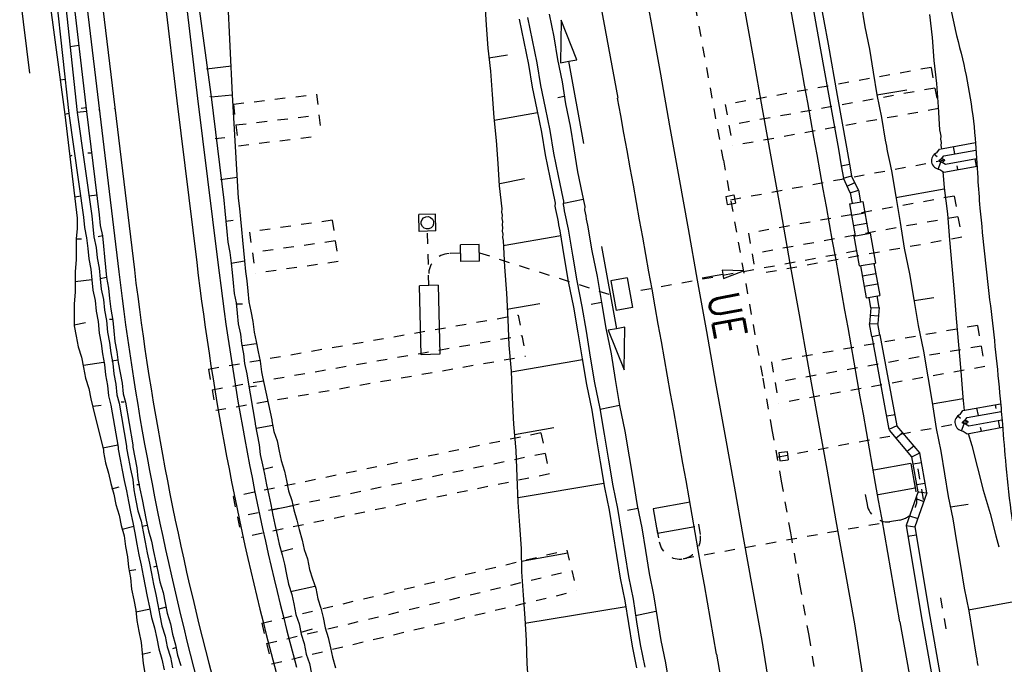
# Model space of a CAD drawing. Extents: x 447693 to 448165, y 439527 to 440695.
# Tile 74 of 88: x 447801 to 447849, y 440399 to 440430. Entities that reach past the tile are written whole.
import ezdxf

# ---------------------------------------------------------------- set-up
doc = ezdxf.new("R2010")
doc.units = 0
doc.header["$LTSCALE"] = 2
doc.header["$MEASUREMENT"] = 0
for name, pattern in [('ACAD_ISO03W100', [0.5, 0.25, -0.25]), ('ACAD_ISO05W100', [0.5, 0.25, -0.25]), ('AUSGEZOGEN', [0]), ('PUNKTX2', [0.5, 0.25, -0.25]), ('STRICHLINIEX2', [0.5, 0.25, -0.25])]:
    doc.linetypes.add(name, pattern=pattern)
for name, color, linetype in [('BOESCHG', 250, 'AUSGEZOGEN'), ('DB-Bahnachse', 7, 'CONTINUOUS'), ('DB-Boeschungen', 15, 'CONTINUOUS'), ('DB-Gleisachsen', 7, 'CONTINUOUS'), ('DB-GRABEN', 15, 'AUSGEZOGEN'), ('DB-GSM-R-Station', 15, 'CONTINUOUS'), ('DB-HZV-Stützscheiben', 15, 'CONTINUOUS'), ('DB-Ingenieurbauwerke', 15, 'CONTINUOUS'), ('DB-Kabelanlagen', 15, 'CONTINUOUS'), ('DB-Wegböschungen', 15, 'CONTINUOUS'), ('DB-Wege', 15, 'CONTINUOUS'), ('PFEILTOP', 200, 'AUSGEZOGEN')]:
    doc.layers.add(name, color=color, linetype=linetype)
doc.styles.add('ROMANS', font='romans.shx', dxfattribs={"width": 0.8})

msp = doc.modelspace()

# ---------------------------------------------------------------- hatches: boundary and pattern name
at = {"layer": 'PFEILTOP'}
h = msp.add_hatch(dxfattribs=at)
h.set_pattern_fill('_USER', color=256, scale=1.5, angle=45, style=0, pattern_type=0)
h.set_pattern_definition([(322.2121, (447848.9188, 440435.9402), (0.91911, 1.185427), [])])
edge = h.paths.add_edge_path()
edge.add_line((447845.106, 440456.37), (447845.902, 440456.442))
edge.add_line((447845.902, 440456.442), (447845.969, 440455.702))
edge.add_line((447845.969, 440455.702), (447847.182, 440447.943))
edge.add_line((447847.182, 440447.943), (447848.957, 440435.674))
edge.add_line((447848.957, 440435.674), (447850.632, 440422.419))
edge.add_line((447850.632, 440422.419), (447852.187, 440410.106))
edge.add_line((447852.187, 440410.106), (447853.544, 440397.848))
edge.add_line((447853.544, 440397.848), (447855.052, 440385.626))
edge.add_line((447855.052, 440385.626), (447856.534, 440372.857))
edge.add_line((447856.534, 440372.857), (447858.014, 440360.566))
edge.add_line((447858.014, 440360.566), (447858.144, 440359.573))
edge.add_line((447845.106, 440456.37), (447845.175, 440455.604))
edge.add_line((447845.175, 440455.604), (447846.39, 440447.823))
edge.add_line((447846.39, 440447.823), (447848.165, 440435.566))
edge.add_line((447848.165, 440435.566), (447849.838, 440422.319))
edge.add_line((447849.838, 440422.319), (447851.393, 440410.012))
edge.add_line((447851.393, 440410.012), (447852.75, 440397.756))
edge.add_line((447852.75, 440397.756), (447854.258, 440385.53))
edge.add_line((447854.258, 440385.53), (447855.74, 440372.763))
edge.add_line((447855.74, 440372.763), (447857.22, 440360.466))
edge.add_line((447857.22, 440360.466), (447857.35, 440359.469))

# ---------------------------------------------------------------- linework, layer by layer
at = {"layer": 'BOESCHG', "flags": 128}
msp.add_lwpolyline([(447841.981, 440461.039, -0.006619), (447842.458, 440458.389, -0.012671), (447842.653, 440456.996, -0.000941), (447842.997, 440453.941, 0.003655), (447843.09, 440453.154, 0.001128), (447843.394, 440450.776, 0.001784), (447843.595, 440449.273, 0.005206), (447843.848, 440447.561, -0.0034), (447844.246, 440444.94, -0.005019), (447844.714, 440441.463, -0.003732), (447845.261, 440436.775, -0.010405), (447845.402, 440435.171, 0.007381), (447845.588, 440432.91, 0.039608), (447846.424, 440428.202, -0.043027), (447847.165, 440423.862, -0.007666), (447847.293, 440421.968, 0.010073), (447847.398, 440420.527, 0.00665), (447847.895, 440415.855, -0.006994), (447848.364, 440411.413, -0.002764), (447848.468, 440410.201, 0.001682), (447848.635, 440408.209, 0.026182), (447849.331, 440403.246, -0.032843), (447849.833, 440399.28, -0.027064), (447849.842, 440397.858, 0.017602), (447849.814, 440395.672, 0.020563), (447850.096, 440391.251, 0.024364), (447850.667, 440387.556, 0.052935), (447851.373, 440385.335, -0.079643), (447851.765, 440383.831, -0.002652), (447851.994, 440381.309, -0.000964), (447852.573, 440374.369, -0.000371), (447852.778, 440371.834, 0.001588), (447852.827, 440371.242, 0.009735), (447853.006, 440369.551, 0.002084), (447854.031, 440361.671, 0.000459), (447854.189, 440360.499, 0.00032), (447854.419, 440358.821, 0.016726), (447855.301, 440353.687, -0.019065), (447856.053, 440349.178, -0.018328), (447856.213, 440347.412, 0.023148), (447856.354, 440346.014, 0.009181), (447857.789, 440337.388, -0.002735), (447862.98, 440308.496, -0.000965), (447864.118, 440301.883, 0.003565), (447864.435, 440300.094, 0.038236), (447864.695, 440299.112, -0.016906), (447865.377, 440296.922, -0.029081), (447867.47, 440287.094, 0.026959), (447869.682, 440276.484, 0.000674), (447870.173, 440274.644, -0.000208), (447871.77, 440268.683, -0.002031), (447873.672, 440261.455, -0.001437), (447876.289, 440251.219)], format="xyb", dxfattribs=at)
at = {"layer": 'DB-Bahnachse', "linetype": 'ACAD_ISO05W100'}
for p, q in [((447835.136, 440422.826), (447837.017, 440412.39)), ((447837.017, 440412.39), (447837.457, 440409.928)), ((447837.457, 440409.928), (447837.897, 440407.467)), ((447837.897, 440407.467), (447838.338, 440405.005)), ((447838.338, 440405.005), (447838.778, 440402.544)), ((447838.778, 440402.544), (447839.218, 440400.083)), ((447839.218, 440400.083), (447839.609, 440397.613))]:
    msp.add_line(p, q, dxfattribs=at)
at = {"layer": 'DB-Bahnachse', "linetype": 'Continuous'}
for p, q in [((447835.071, 440417.557), (447835.105, 440417.36)), ((447836.09, 440417.531), (447835.071, 440417.557)), ((447835.139, 440417.163), (447836.09, 440417.531)), ((447834.119, 440417.189), (447835.105, 440417.36)), ((447835.105, 440417.36), (447835.139, 440417.163))]:
    msp.add_line(p, q, dxfattribs=at)
at = {"layer": 'DB-Bahnachse', "linetype": 'ACAD_ISO05W100'}
msp.add_ellipse((443814.895, 439698.334), major_axis=(-1193.5, 3906.761), ratio=1, start_param=4.594195, end_param=4.59796, dxfattribs=at)
at = {"layer": 'DB-Boeschungen', "linetype": 'Continuous'}
for p, q in [((447823.654, 440431.432), (447823.802, 440429.277)), ((447841.721, 440430.282), (447841.895, 440429.195)), ((447826.809, 440429.798), (447827.032, 440428.721)), ((447844.989, 440429.785), (447845.114, 440428.687)), ((447823.802, 440429.277), (447823.878, 440428.17)), ((447841.895, 440429.195), (447842.118, 440428.118)), ((447827.032, 440428.721), (447827.206, 440427.633)), ((447845.114, 440428.687), (447845.191, 440427.58)), ((447823.878, 440428.17), (447824.003, 440427.072)), ((447823.92, 440427.719), (447824.812, 440427.852)), ((447842.118, 440428.118), (447842.292, 440427.03)), ((447827.206, 440427.633), (447827.429, 440426.556)), ((447845.191, 440427.58), (447845.316, 440426.482)), ((447824.003, 440427.072), (447824.08, 440425.965)), ((447842.292, 440427.03), (447842.466, 440425.943)), ((447827.429, 440426.556), (447827.593, 440425.518)), ((447845.316, 440426.482), (447845.392, 440425.375)), ((447824.08, 440425.965), (447824.156, 440424.857)), ((447842.466, 440425.943), (447843.896, 440426.188)), ((447842.466, 440425.943), (447842.689, 440424.866)), ((447827.593, 440425.518), (447827.816, 440424.441)), ((447826.253, 440425.087), (447824.186, 440424.71)), ((447845.392, 440425.375), (447845.468, 440424.267)), ((447824.156, 440424.857), (447824.281, 440423.76)), ((447842.689, 440424.866), (447842.863, 440423.779)), ((447827.816, 440424.441), (447827.99, 440423.354)), ((447845.468, 440424.267), (447845.499, 440424.12)), ((447845.499, 440424.12), (447845.529, 440423.973)), ((447824.281, 440423.76), (447824.357, 440422.652)), ((447842.863, 440423.779), (447842.894, 440423.632)), ((447842.894, 440423.632), (447842.924, 440423.485)), ((447845.529, 440423.973), (447845.511, 440423.816)), ((447845.511, 440423.816), (447845.541, 440423.67)), ((447845.541, 440423.67), (447845.522, 440423.513)), ((447827.99, 440423.354), (447828.164, 440422.266)), ((447842.924, 440423.485), (447842.954, 440423.338)), ((447842.954, 440423.338), (447842.985, 440423.191)), ((447842.985, 440423.191), (447843.015, 440423.044)), ((447843.015, 440423.044), (447843.046, 440422.897)), ((447845.522, 440423.513), (447845.553, 440423.366)), ((447845.553, 440423.366), (447845.554, 440423.362)), ((447824.357, 440422.652), (447824.423, 440421.594)), ((447843.046, 440422.897), (447843.076, 440422.751)), ((447843.076, 440422.751), (447843.107, 440422.604)), ((447843.107, 440422.604), (447843.137, 440422.457)), ((447828.164, 440422.266), (447828.388, 440421.189)), ((447843.137, 440422.457), (447843.167, 440422.31)), ((447843.167, 440422.31), (447843.372, 440421.076)), ((447845.618, 440422.277), (447845.683, 440421.503)), ((447824.452, 440421.702), (447825.627, 440421.945)), ((447824.423, 440421.594), (447824.548, 440420.496)), ((447828.388, 440421.189), (447828.418, 440421.042)), ((447843.382, 440421.027), (447845.693, 440421.454)), ((447845.683, 440421.503), (447845.839, 440420.259)), ((447828.438, 440420.944), (447827.508, 440420.752)), ((447828.418, 440421.042), (447828.448, 440420.895)), ((447828.448, 440420.895), (447828.479, 440420.749)), ((447828.479, 440420.749), (447828.509, 440420.602)), ((447843.372, 440421.076), (447843.577, 440419.842)), ((447824.548, 440420.496), (447824.53, 440420.339)), ((447824.53, 440420.339), (447824.56, 440420.192)), ((447828.509, 440420.602), (447828.491, 440420.445)), ((447828.491, 440420.445), (447828.521, 440420.298)), ((447828.521, 440420.298), (447828.552, 440420.151)), ((447845.839, 440420.259), (447845.945, 440419.005)), ((447824.56, 440420.192), (447824.542, 440420.035)), ((447824.542, 440420.035), (447824.572, 440419.888)), ((447824.572, 440419.888), (447824.554, 440419.731)), ((447828.552, 440420.151), (447828.582, 440420.004)), ((447828.582, 440420.004), (447828.612, 440419.857)), ((447828.612, 440419.857), (447828.643, 440419.71)), ((447843.577, 440419.842), (447843.781, 440418.607)), ((447824.554, 440419.731), (447824.584, 440419.584)), ((447824.584, 440419.584), (447824.565, 440419.427)), ((447824.565, 440419.427), (447824.596, 440419.28)), ((447824.596, 440419.28), (447824.577, 440419.123)), ((447828.643, 440419.71), (447828.847, 440418.476)), ((447824.577, 440419.123), (447824.608, 440418.977)), ((447824.608, 440418.977), (447824.665, 440417.712)), ((447827.372, 440419.192), (447824.609, 440418.722)), ((447845.945, 440419.005), (447846.052, 440417.75)), ((447828.847, 440418.476), (447829.101, 440417.252)), ((447843.781, 440418.607), (447844.035, 440417.383)), ((447824.665, 440417.712), (447824.772, 440416.458)), ((447846.052, 440417.75), (447846.159, 440416.496)), ((447829.101, 440417.252), (447829.305, 440416.018)), ((447844.035, 440417.383), (447844.239, 440416.149)), ((447824.772, 440416.458), (447824.83, 440415.193)), ((447846.159, 440416.496), (447846.265, 440415.241)), ((447829.305, 440416.018), (447829.51, 440414.784)), ((447844.239, 440416.149), (447844.444, 440414.915)), ((447844.249, 440416.1), (447845.19, 440416.244)), ((447824.777, 440415.693), (447826.354, 440415.968)), ((447824.83, 440415.193), (447824.877, 440413.977)), ((447846.265, 440415.241), (447846.372, 440413.987)), ((447829.51, 440414.784), (447829.764, 440413.56)), ((447844.444, 440414.915), (447844.697, 440413.691)), ((447824.877, 440413.977), (447824.984, 440412.723)), ((447844.697, 440413.691), (447844.902, 440412.457)), ((447846.372, 440413.987), (447846.479, 440412.732)), ((447828.393, 440413.276), (447824.994, 440412.674)), ((447829.764, 440413.56), (447829.968, 440412.325)), ((447824.984, 440412.723), (447825.042, 440411.458)), ((447846.479, 440412.732), (447846.585, 440411.478)), ((447829.968, 440412.325), (447830.173, 440411.091)), ((447844.902, 440412.457), (447845.106, 440411.223)), ((447825.042, 440411.458), (447825.099, 440410.194)), ((447845.116, 440411.174), (447846.595, 440411.429)), ((447846.585, 440411.478), (447846.639, 440410.85)), ((447830.173, 440411.091), (447829.242, 440410.899)), ((447830.173, 440411.091), (447830.426, 440409.867)), ((447845.106, 440411.223), (447845.311, 440409.989)), ((447825.099, 440410.194), (447825.206, 440408.939)), ((447825.152, 440409.694), (447827.022, 440410.03)), ((447830.426, 440409.867), (447830.631, 440408.633)), ((447845.311, 440409.989), (447845.534, 440408.911)), ((447846.837, 440409.747), (447847.013, 440409.167)), ((447825.206, 440408.939), (447825.264, 440407.675)), ((447847.013, 440409.167), (447847.285, 440408.1)), ((447830.631, 440408.633), (447830.835, 440407.399)), ((447845.534, 440408.911), (447845.708, 440407.824)), ((447847.285, 440408.1), (447847.557, 440407.033)), ((447825.264, 440407.675), (447825.311, 440406.459)), ((447845.708, 440407.824), (447845.882, 440406.737)), ((447829.414, 440407.36), (447825.319, 440406.665)), ((447830.835, 440407.399), (447831.009, 440406.312)), ((447845.882, 440406.737), (447846.105, 440405.66)), ((447847.557, 440407.033), (447847.888, 440405.927)), ((447825.311, 440406.459), (447825.387, 440405.352)), ((447831.04, 440406.165), (447830.55, 440406.063)), ((447831.009, 440406.312), (447831.232, 440405.235)), ((447845.984, 440406.247), (447846.826, 440406.371)), ((447846.105, 440405.66), (447846.279, 440404.572)), ((447847.888, 440405.927), (447848.16, 440404.86)), ((447825.387, 440405.352), (447825.463, 440404.244)), ((447831.232, 440405.235), (447831.407, 440404.147)), ((447848.16, 440404.86), (447848.294, 440404.335)), ((447825.463, 440404.244), (447825.491, 440403.126)), ((447846.279, 440404.572), (447846.464, 440403.436)), ((447825.487, 440403.636), (447827.701, 440404.043)), ((447831.407, 440404.147), (447831.581, 440403.06)), ((447846.464, 440403.436), (447846.638, 440402.349)), ((447825.491, 440403.126), (447825.567, 440402.019)), ((447831.581, 440403.06), (447831.794, 440402.032)), ((447846.638, 440402.349), (447846.861, 440401.272)), ((447825.567, 440402.019), (447825.643, 440400.911)), ((447831.794, 440402.032), (447831.968, 440400.945)), ((447830.484, 440401.454), (447825.645, 440400.656)), ((447846.851, 440401.321), (447849.015, 440401.718)), ((447831.907, 440401.238), (447830.928, 440401.035)), ((447831.968, 440400.945), (447832.142, 440399.857)), ((447846.861, 440401.272), (447847.035, 440400.185)), ((447825.643, 440400.911), (447825.709, 440399.853)), ((447847.035, 440400.185), (447847.209, 440399.097)), ((447825.709, 440399.853), (447825.736, 440398.735)), ((447832.142, 440399.857), (447832.365, 440398.78)), ((447847.209, 440399.097), (447847.24, 440398.95)), ((447825.736, 440398.735), (447825.813, 440397.627)), ((447832.365, 440398.78), (447832.539, 440397.693)), ((447847.24, 440398.95), (447847.27, 440398.803)), ((447847.27, 440398.803), (447847.3, 440398.657))]:
    msp.add_line(p, q, dxfattribs=at)
at = {"layer": 'DB-Gleisachsen', "linetype": 'Continuous'}
for p, q in [((447831.241, 440431.849), (447831.682, 440429.388)), ((447836.111, 440430.19), (447836.551, 440427.729)), ((447831.682, 440429.388), (447832.122, 440426.926)), ((447836.551, 440427.729), (447836.991, 440425.267)), ((447832.122, 440426.926), (447832.562, 440424.465)), ((447836.991, 440425.267), (447837.432, 440422.806)), ((447832.562, 440424.465), (447833.003, 440422.003)), ((447837.432, 440422.806), (447837.872, 440420.344)), ((447833.003, 440422.003), (447833.443, 440419.542)), ((447837.872, 440420.344), (447838.312, 440417.883)), ((447833.443, 440419.542), (447833.883, 440417.08)), ((447838.312, 440417.883), (447838.753, 440415.422)), ((447833.883, 440417.08), (447834.324, 440414.619)), ((447838.753, 440415.422), (447839.193, 440412.96)), ((447834.324, 440414.619), (447834.764, 440412.158)), ((447839.193, 440412.96), (447839.633, 440410.499)), ((447834.764, 440412.158), (447835.204, 440409.696)), ((447839.633, 440410.499), (447840.074, 440408.037)), ((447835.204, 440409.696), (447835.645, 440407.235)), ((447840.074, 440408.037), (447840.514, 440405.576)), ((447835.645, 440407.235), (447836.085, 440404.773)), ((447840.514, 440405.576), (447840.955, 440403.114)), ((447836.085, 440404.773), (447836.526, 440402.312)), ((447840.955, 440403.114), (447841.395, 440400.653)), ((447836.526, 440402.312), (447836.966, 440399.85)), ((447841.395, 440400.653), (447841.786, 440398.184)), ((447836.966, 440399.85), (447837.357, 440397.381))]:
    msp.add_line(p, q, dxfattribs=at)
at = {"layer": 'DB-GRABEN', "linetype": 'Continuous'}
for p, q in [((447825.771, 440429.634), (447825.994, 440428.557)), ((447825.379, 440429.553), (447825.602, 440428.476)), ((447827.384, 440429.518), (447827.348, 440427.479)), ((447828.135, 440427.622), (447827.384, 440429.518)), ((447825.602, 440428.476), (447825.825, 440427.398)), ((447825.994, 440428.557), (447826.217, 440427.48)), ((447825.825, 440427.398), (447825.999, 440426.311)), ((447826.217, 440427.48), (447826.391, 440426.392)), ((447827.348, 440427.479), (447827.741, 440427.55)), ((447827.741, 440427.55), (447828.135, 440427.622)), ((447828.457, 440423.615), (447827.741, 440427.55)), ((447826.391, 440426.392), (447826.614, 440425.315)), ((447825.999, 440426.311), (447826.222, 440425.234)), ((447827.522, 440425.861), (447827.228, 440425.8)), ((447826.222, 440425.234), (447826.445, 440424.157)), ((447826.614, 440425.315), (447826.837, 440424.238)), ((447826.445, 440424.157), (447826.619, 440423.07)), ((447826.837, 440424.238), (447827.011, 440423.151)), ((447845.465, 440423.352), (447847.179, 440423.661)), ((447826.619, 440423.07), (447826.843, 440421.993)), ((447827.011, 440423.151), (447827.234, 440422.074)), ((447845.354, 440422.97), (447845.214, 440423.086)), ((447845.332, 440423.173), (447845.465, 440423.352)), ((447845.669, 440423.023), (447847.204, 440423.3)), ((447846.203, 440423.119), (447846.136, 440423.473)), ((447845.397, 440422.387), (447845.528, 440422.726)), ((447845.559, 440422.876), (447845.669, 440423.023)), ((447845.587, 440422.729), (447845.743, 440422.63)), ((447845.743, 440422.63), (447847.232, 440422.899)), ((447847.235, 440422.533), (447847.168, 440422.887)), ((447845.481, 440422.37), (447845.669, 440422.251)), ((447845.669, 440422.251), (447847.258, 440422.537)), ((447846.344, 440422.372), (447846.311, 440422.549)), ((447826.843, 440421.993), (447827.066, 440420.915)), ((447827.234, 440422.074), (447827.457, 440420.996)), ((447827.066, 440420.915), (447827.096, 440420.768)), ((447827.096, 440420.768), (447827.077, 440420.611)), ((447827.457, 440420.996), (447827.488, 440420.85)), ((447827.488, 440420.85), (447827.469, 440420.693)), ((447827.469, 440420.693), (447827.5, 440420.546)), ((447827.077, 440420.611), (447827.108, 440420.465)), ((447827.108, 440420.465), (447827.138, 440420.318)), ((447827.138, 440420.318), (447827.169, 440420.171)), ((447827.5, 440420.546), (447827.53, 440420.399)), ((447827.53, 440420.399), (447827.56, 440420.252)), ((447827.56, 440420.252), (447827.591, 440420.105)), ((447827.169, 440420.171), (447827.199, 440420.024)), ((447827.199, 440420.024), (447827.23, 440419.877)), ((447827.23, 440419.877), (447827.26, 440419.73)), ((447827.591, 440420.105), (447827.621, 440419.958)), ((447827.621, 440419.958), (447827.652, 440419.811)), ((447827.652, 440419.811), (447827.682, 440419.664)), ((447827.26, 440419.73), (447827.29, 440419.583)), ((447827.29, 440419.583), (447827.321, 440419.436)), ((447827.321, 440419.436), (447827.515, 440418.251)), ((447827.682, 440419.664), (447827.713, 440419.517)), ((447827.713, 440419.517), (447827.917, 440418.283)), ((447829.312, 440418.695), (447830.027, 440414.759)), ((447827.515, 440418.251), (447827.72, 440417.017)), ((447827.917, 440418.283), (447828.122, 440417.049)), ((447827.72, 440417.017), (447827.973, 440415.793)), ((447828.122, 440417.049), (447828.375, 440415.825)), ((447829.305, 440416.018), (447828.816, 440415.916)), ((447827.973, 440415.793), (447828.178, 440414.559)), ((447828.375, 440415.825), (447828.57, 440414.64)), ((447828.57, 440414.64), (447828.774, 440413.406)), ((447830.027, 440414.759), (447829.634, 440414.687)), ((447829.634, 440414.687), (447830.385, 440412.791)), ((447830.421, 440414.831), (447830.027, 440414.759)), ((447830.385, 440412.791), (447830.421, 440414.831)), ((447828.178, 440414.559), (447828.382, 440413.325)), ((447828.382, 440413.325), (447828.587, 440412.091)), ((447828.774, 440413.406), (447828.979, 440412.172)), ((447828.587, 440412.091), (447828.841, 440410.866)), ((447828.979, 440412.172), (447829.232, 440410.948)), ((447828.841, 440410.866), (447829.045, 440409.632)), ((447829.232, 440410.948), (447829.437, 440409.713)), ((447846.45, 440410.661), (447846.584, 440410.84)), ((447846.584, 440410.84), (447848.385, 440411.165)), ((447847.322, 440410.607), (447847.255, 440410.961)), ((447848.179, 440410.945), (447848.146, 440411.122)), ((447846.472, 440410.458), (447846.332, 440410.574)), ((447846.678, 440410.364), (447846.788, 440410.511)), ((447846.788, 440410.511), (447848.415, 440410.805)), ((447846.862, 440410.118), (447848.449, 440410.404)), ((447848.354, 440410.021), (447848.287, 440410.375)), ((447846.515, 440409.875), (447846.647, 440410.213)), ((447846.706, 440410.217), (447846.862, 440410.118)), ((447846.788, 440409.739), (447848.48, 440410.044)), ((447847.463, 440409.86), (447847.429, 440410.037)), ((447829.045, 440409.632), (447829.25, 440408.398)), ((447829.437, 440409.713), (447829.641, 440408.479)), ((447846.6, 440409.857), (447846.788, 440409.739)), ((447829.641, 440408.479), (447829.846, 440407.245)), ((447829.25, 440408.398), (447829.454, 440407.164)), ((447829.454, 440407.164), (447829.677, 440406.087)), ((447829.846, 440407.245), (447830.069, 440406.168)), ((447830.069, 440406.168), (447830.243, 440405.081)), ((447829.677, 440406.087), (447829.851, 440405)), ((447829.851, 440405), (447830.026, 440403.912)), ((447830.243, 440405.081), (447830.417, 440403.993)), ((447830.026, 440403.912), (447830.2, 440402.825)), ((447830.417, 440403.993), (447830.591, 440402.906)), ((447830.2, 440402.825), (447830.423, 440401.748)), ((447830.591, 440402.906), (447830.814, 440401.829)), ((447830.423, 440401.748), (447830.597, 440400.661)), ((447830.814, 440401.829), (447830.989, 440400.742)), ((447830.597, 440400.661), (447830.771, 440399.573)), ((447830.989, 440400.742), (447831.163, 440399.654)), ((447830.771, 440399.573), (447830.984, 440398.545)), ((447831.163, 440399.654), (447831.386, 440398.577))]:
    msp.add_line(p, q, dxfattribs=at)
for centre in [(447845.573, 440422.802), (447846.692, 440410.29)]:
    msp.add_ellipse(centre, major_axis=(0.49, 0.066), ratio=0.879152, start_param=1.966017, end_param=4.408131, dxfattribs=at)
at = {"layer": 'DB-GSM-R-Station', "linetype": 'Continuous'}
for p, q in [((447821.376, 440420.234), (447820.576, 440420.214)), ((447821.395, 440419.435), (447821.376, 440420.234)), ((447820.596, 440419.414), (447820.576, 440420.214)), ((447821.395, 440419.435), (447820.596, 440419.414)), ((447823.462, 440418.788), (447822.562, 440418.765)), ((447822.582, 440417.965), (447822.562, 440418.765)), ((447823.481, 440417.988), (447823.462, 440418.788)), ((447823.481, 440417.988), (447822.582, 440417.965)), ((447821.509, 440416.837), (447820.609, 440416.813)), ((447820.687, 440413.514), (447820.609, 440416.813)), ((447821.509, 440416.837), (447821.587, 440413.538)), ((447821.587, 440413.538), (447820.687, 440413.514))]:
    msp.add_line(p, q, dxfattribs=at)
at = {"layer": 'DB-GSM-R-Station', "linetype": 'ACAD_ISO03W100'}
for p, q in [((447821.059, 440416.825), (447820.993, 440419.524)), ((447822.572, 440418.365), (447822.02, 440418.351))]:
    msp.add_line(p, q, dxfattribs=at)
at = {"layer": 'DB-GSM-R-Station', "linetype": 'Continuous'}
msp.add_ellipse((447820.986, 440419.824), major_axis=(-0.212, 0.212), ratio=1, start_param=2.595086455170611, end_param=8.878271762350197, dxfattribs=at)
at = {"layer": 'DB-GSM-R-Station', "linetype": 'ACAD_ISO03W100'}
msp.add_ellipse((447822.046, 440417.351), major_axis=(-0.707, 0.707), ratio=1, start_param=-0.75939, end_param=0.809809, dxfattribs=at)
at = {"layer": 'DB-HZV-Stützscheiben', "linetype": 'PUNKTX2'}
for p, q in [((447845.062, 440427.251), (447835.221, 440425.473)), ((447845.062, 440427.251), (447845.418, 440425.283)), ((447811.712, 440425.494), (447815.684, 440425.972)), ((447815.684, 440425.972), (447815.923, 440423.987)), ((447811.712, 440425.494), (447811.952, 440423.508)), ((447835.221, 440425.473), (447835.577, 440423.505)), ((447845.418, 440425.283), (447835.577, 440423.505)), ((447811.952, 440423.508), (447815.923, 440423.987)), ((447846.169, 440421.1), (447836.328, 440419.321)), ((447846.169, 440421.1), (447846.524, 440419.132)), ((447816.441, 440419.947), (447812.484, 440419.383)), ((447816.441, 440419.947), (447816.724, 440417.967)), ((447812.481, 440419.382), (447812.764, 440417.402)), ((447836.328, 440419.321), (447836.684, 440417.353)), ((447846.524, 440419.132), (447836.684, 440417.353)), ((447816.724, 440417.967), (447812.766, 440417.403)), ((447810.523, 440412.829), (447825.331, 440415.414)), ((447825.331, 440415.414), (447825.675, 440413.444)), ((447847.274, 440414.916), (447837.428, 440413.168)), ((447847.274, 440414.916), (447847.624, 440412.947)), ((447810.867, 440410.859), (447825.675, 440413.444)), ((447837.428, 440413.168), (447837.778, 440411.198)), ((447810.523, 440412.829), (447810.867, 440410.859)), ((447847.624, 440412.947), (447837.778, 440411.198)), ((447826.411, 440409.776), (447811.702, 440406.731)), ((447826.411, 440409.776), (447826.816, 440407.817)), ((447844.424, 440408.064), (447844.773, 440406.095)), ((447826.816, 440407.817), (447812.107, 440404.773)), ((447811.702, 440406.731), (447812.107, 440404.773)), ((447813.07, 440400.674), (447827.652, 440404.171)), ((447827.652, 440404.171), (447828.119, 440402.226)), ((447813.537, 440398.729), (447828.119, 440402.226)), ((447845.51, 440401.885), (447845.853, 440399.915)), ((447813.07, 440400.674), (447813.537, 440398.729))]:
    msp.add_line(p, q, dxfattribs=at)
at = {"layer": 'DB-HZV-Stützscheiben', "linetype": 'ACAD_ISO05W100'}
for p, q in [((447845.24, 440426.267), (447835.399, 440424.489)), ((447811.832, 440424.501), (447815.803, 440424.98)), ((447846.347, 440420.116), (447836.506, 440418.337)), ((447816.582, 440418.957), (447812.623, 440418.392)), ((447810.695, 440411.844), (447825.503, 440414.429)), ((447847.449, 440413.931), (447837.603, 440412.183)), ((447826.613, 440408.796), (447811.904, 440405.752)), ((447813.303, 440399.702), (447827.886, 440403.199))]:
    msp.add_line(p, q, dxfattribs=at)
at = {"layer": 'DB-Ingenieurbauwerke', "linetype": 'Continuous'}
for p, q in [((447825.616, 440450.003), (447830.081, 440425.776)), ((447835.244, 440421.085), (447835.636, 440421.161)), ((447835.636, 440421.161), (447835.713, 440420.768)), ((447835.244, 440421.085), (447835.32, 440420.692)), ((447835.32, 440420.692), (447835.713, 440420.768)), ((447837.785, 440408.844), (447838.183, 440408.888)), ((447837.785, 440408.844), (447837.83, 440408.446)), ((447837.83, 440408.446), (447838.227, 440408.491)), ((447838.183, 440408.888), (447838.227, 440408.491)), ((447844.096, 440408.312), (447842.318, 440407.996)), ((447844.096, 440408.312), (447844.306, 440407.13)), ((447844.306, 440407.13), (447842.534, 440406.816)), ((447833.553, 440406.459), (447831.781, 440406.145)), ((447831.781, 440406.145), (447831.991, 440404.963)), ((447833.763, 440405.278), (447831.991, 440404.963)), ((447843.57, 440400.742), (447845.237, 440391.424)), ((447834.806, 440399.194), (447836.476, 440389.857))]:
    msp.add_line(p, q, dxfattribs=at)
at = {"layer": 'DB-Ingenieurbauwerke', "linetype": 'ACAD_ISO03W100'}
for p, q in [((447835.478, 440420.926), (447845.704, 440422.827)), ((447837.69, 440408.623), (447846.823, 440410.321))]:
    msp.add_line(p, q, dxfattribs=at)
at = {"layer": 'DB-Ingenieurbauwerke', "linetype": 'Continuous'}
for major_axis, start_param, end_param in [((-966.891, 3973.503), 4.652887, 4.660623), ((-1069.492, 3947.124), 4.620404, 4.626982), ((-952.262, 3967.882), 4.649463, 4.65608)]:
    msp.add_ellipse((443814.895, 439698.334), major_axis=major_axis, ratio=1, start_param=start_param, end_param=end_param, dxfattribs=at)
for centre in [(447845.573, 440422.802), (447846.692, 440410.29)]:
    msp.add_ellipse(centre, major_axis=(0.133, 0.024), ratio=0.555556, dxfattribs=at)
at = {"layer": 'DB-Kabelanlagen', "linetype": 'Continuous'}
for p, q in [((447838.247, 440436.535), (447839.748, 440428.264)), ((447838.658, 440436.513), (447840.135, 440428.366)), ((447839.748, 440428.264), (447840.189, 440425.803)), ((447840.135, 440428.366), (447840.576, 440425.905)), ((447840.576, 440425.905), (447841.016, 440423.443)), ((447840.189, 440425.803), (447840.629, 440423.342)), ((447840.629, 440423.342), (447840.77, 440422.554)), ((447841.016, 440423.443), (447841.162, 440422.626)), ((447840.764, 440422.553), (447841.158, 440422.623)), ((447841.158, 440422.623), (447841.256, 440422.075)), ((447840.764, 440422.553), (447840.872, 440421.953)), ((447840.872, 440421.953), (447841.256, 440422.075)), ((447841.2, 440421.254), (447840.872, 440421.953)), ((447841.047, 440421.58), (447841.409, 440421.749)), ((447841.584, 440421.376), (447841.256, 440422.075)), ((447841.2, 440421.254), (447841.584, 440421.376)), ((447841.2, 440421.254), (447841.289, 440420.757)), ((447841.584, 440421.376), (447841.683, 440420.828)), ((447841.161, 440420.735), (447841.8, 440420.849)), ((447841.161, 440420.735), (447841.435, 440419.199)), ((447841.8, 440420.849), (447842.075, 440419.314)), ((447841.259, 440420.184), (447841.899, 440420.298)), ((447841.347, 440419.691), (447841.987, 440419.806)), ((447841.362, 440419.186), (447842.149, 440419.327)), ((447842.149, 440419.327), (447842.405, 440417.9)), ((447841.362, 440419.186), (447841.617, 440417.759)), ((447841.617, 440417.759), (447842.405, 440417.9)), ((447842.331, 440417.886), (447842.606, 440416.351)), ((447841.691, 440417.772), (447841.966, 440416.236)), ((447830.539, 440417.196), (447829.752, 440417.055)), ((447829.752, 440417.055), (447830.007, 440415.628)), ((447830.539, 440417.196), (447830.795, 440415.769)), ((447841.779, 440417.28), (447842.419, 440417.394)), ((447841.867, 440416.788), (447842.507, 440416.902)), ((447841.966, 440416.236), (447842.606, 440416.351)), ((447842.182, 440415.763), (447842.094, 440416.259)), ((447842.585, 440415.781), (447842.487, 440416.329)), ((447830.795, 440415.769), (447830.007, 440415.628)), ((447842.182, 440415.763), (447842.117, 440414.993)), ((447842.182, 440415.763), (447842.585, 440415.781)), ((447842.585, 440415.781), (447842.52, 440415.011)), ((447842.152, 440415.404), (447842.551, 440415.37)), ((447842.117, 440414.993), (447842.52, 440415.011)), ((447842.224, 440414.394), (447842.117, 440414.993)), ((447842.618, 440414.464), (447842.52, 440415.011)), ((447842.224, 440414.394), (447843.049, 440409.935)), ((447842.225, 440414.394), (447842.619, 440414.464)), ((447842.619, 440414.464), (447843.425, 440410.113)), ((447842.946, 440410.592), (447843.341, 440410.654)), ((447843.425, 440410.113), (447843.049, 440409.936)), ((447844.145, 440408.633), (447843.068, 440409.913)), ((447844.523, 440408.82), (447843.442, 440410.093)), ((447843.709, 440409.788), (447843.395, 440409.524)), ((447843.922, 440408.898), (447844.235, 440409.162)), ((447844.145, 440408.633), (447844.517, 440408.827)), ((447844.441, 440406.964), (447844.145, 440408.633)), ((447844.857, 440406.909), (447844.517, 440408.827)), ((447844.205, 440408.292), (447844.599, 440408.362)), ((447844.379, 440407.308), (447844.759, 440407.378)), ((447844.442, 440406.967), (447843.866, 440405.342)), ((447844.857, 440406.909), (447844.282, 440405.289)), ((447844.326, 440406.641), (447844.713, 440406.504)), ((447844.436, 440406.951), (447844.857, 440406.909)), ((447844.032, 440405.811), (447844.42, 440405.677)), ((447843.866, 440405.342), (447844.604, 440400.927)), ((447843.867, 440405.344), (447844.282, 440405.289)), ((447844.282, 440405.289), (447844.998, 440400.997)), ((447844.344, 440404.893), (447843.952, 440404.831)), ((447844.604, 440400.927), (447846.271, 440391.609)), ((447844.998, 440400.997), (447846.675, 440391.623))]:
    msp.add_line(p, q, dxfattribs=at)
at = {"layer": 'DB-Kabelanlagen', "linetype": 'STRICHLINIEX2'}
for p, q in [((447823.472, 440418.388), (447829.879, 440416.341)), ((447841.508, 440418.475), (447830.674, 440416.486)), ((447844.248, 440407.458), (447844.371, 440406.769)), ((447844.248, 440407.458), (447844.371, 440406.769)), ((447841.914, 440406.838), (447842.002, 440406.346)), ((447831.943, 440405.257), (447832.067, 440404.568)), ((447843.563, 440405.609), (447833.227, 440403.76)), ((447833.941, 440405.411), (447834.029, 440404.918))]:
    msp.add_line(p, q, dxfattribs=at)
for centre, start_param, end_param in [((447843.387, 440406.593), 2.533223, 4.104189), ((447843.387, 440406.593), 2.533223, 4.104189), ((447842.987, 440406.522), 0.962583, 2.533365), ((447833.045, 440404.742), 2.533365, 4.104176), ((447833.051, 440404.744), 0.962596, 2.533223)]:
    msp.add_ellipse(centre, major_axis=(-0.707, 0.707), ratio=1, start_param=start_param, end_param=end_param, dxfattribs=at)
at = {"layer": 'DB-Wegböschungen', "linetype": 'Continuous'}
for p, q in [((447811.169, 440435.965), (447811.65, 440425.95)), ((447802.324, 440434.92), (447803.65, 440425)), ((447802.768, 440434.991), (447803.85, 440425.05)), ((447803.171, 440435.004), (447804.25, 440425.1)), ((447803.517, 440435.059), (447804.7, 440425.15)), ((447801.987, 440426.973), (447801.5, 440430.944)), ((447810.063, 440430.171), (447810.65, 440425.85)), ((447804.323, 440428.302), (447803.909, 440428.236)), ((447810.431, 440427.192), (447811.624, 440427.33)), ((447803.673, 440426.68), (447803.431, 440426.642)), ((447810.65, 440425.85), (447811.65, 440425.95)), ((447811.65, 440425.95), (447811.95, 440421)), ((447810.591, 440425.86), (447810.592, 440425.851)), ((447810.65, 440425.85), (447811.25, 440420.9)), ((447803.85, 440425.05), (447803.65, 440425)), ((447803.65, 440425), (447804.25, 440420.05)), ((447803.85, 440425.05), (447804.55, 440420.1)), ((447804.7, 440425.15), (447804.25, 440425.1)), ((447804.25, 440425.1), (447804.95, 440420.15)), ((447804.68, 440425.321), (447804.446, 440425.284)), ((447804.7, 440425.15), (447805.3, 440420.2)), ((447810.85, 440423.85), (447811.3, 440423.9)), ((447803.9, 440423), (447804, 440423.05)), ((447804.95, 440423.15), (447804.75, 440423.15)), ((447811.1, 440421.9), (447811.9, 440422)), ((447804.4, 440421.1), (447804.15, 440421.05)), ((447805.2, 440421.15), (447804.8, 440421.1)), ((447811.25, 440420.9), (447811.3, 440420.4)), ((447811.95, 440421), (447812, 440420.5)), ((447811.3, 440420.4), (447811.35, 440419.9)), ((447812, 440420.5), (447812.05, 440420)), ((447804.25, 440420.05), (447804.25, 440419.55)), ((447804.55, 440420.1), (447804.6, 440419.6)), ((447804.95, 440420.15), (447805, 440419.65)), ((447805.3, 440420.2), (447805.35, 440419.7)), ((447811.35, 440419.9), (447811.7, 440419.95)), ((447811.35, 440419.9), (447811.4, 440419.4)), ((447812.05, 440420), (447812.1, 440419.5)), ((447804.25, 440419.55), (447804.2, 440419.05)), ((447804.6, 440419.6), (447804.7, 440419.1)), ((447805, 440419.65), (447805.05, 440419.15)), ((447805.35, 440419.7), (447805.45, 440419.2)), ((447811.4, 440419.4), (447811.45, 440418.9)), ((447812.1, 440419.5), (447812.15, 440419)), ((447804.2, 440419.05), (447804.45, 440419.05)), ((447804.2, 440419.05), (447804.2, 440418.55)), ((447804.7, 440419.1), (447804.75, 440418.6)), ((447805.05, 440419.15), (447805.15, 440418.65)), ((447805.45, 440419.2), (447805.25, 440419.15)), ((447805.45, 440419.2), (447805.5, 440418.7)), ((447811.45, 440418.9), (447811.55, 440418.4)), ((447812.15, 440419), (447812.2, 440418.5)), ((447804.2, 440418.55), (447804.2, 440418.05)), ((447804.75, 440418.6), (447804.8, 440418.1)), ((447805.15, 440418.65), (447805.2, 440418.15)), ((447805.5, 440418.7), (447805.55, 440418.2)), ((447811.55, 440418.4), (447811.6, 440417.9)), ((447812.2, 440418.5), (447812.25, 440418)), ((447804.2, 440418.05), (447804.15, 440417.5)), ((447804.8, 440418.1), (447804.9, 440417.6)), ((447805.2, 440418.15), (447805.3, 440417.65)), ((447805.55, 440418.2), (447805.6, 440417.7)), ((447811.6, 440417.9), (447812.25, 440418)), ((447811.6, 440417.9), (447811.65, 440417.45)), ((447812.25, 440418), (447812.3, 440417.5)), ((447804.15, 440417.5), (447804.15, 440417)), ((447804.9, 440417.6), (447804.95, 440417.1)), ((447805.3, 440417.65), (447805.35, 440417.15)), ((447805.6, 440417.7), (447805.65, 440417.2)), ((447811.65, 440417.45), (447811.7, 440416.95)), ((447812.3, 440417.5), (447812.35, 440417.05)), ((447804.95, 440417.1), (447804.15, 440417)), ((447804.15, 440417), (447804.15, 440416.5)), ((447804.95, 440417.1), (447805, 440416.6)), ((447805.65, 440417.2), (447805.35, 440417.15)), ((447805.35, 440417.15), (447805.4, 440416.65)), ((447805.65, 440417.2), (447805.75, 440416.7)), ((447811.7, 440416.95), (447811.75, 440416.45)), ((447812.35, 440417.05), (447812.4, 440416.55)), ((447804.15, 440416.5), (447804.1, 440415.95)), ((447805, 440416.6), (447805.1, 440416.1)), ((447805.4, 440416.65), (447805.5, 440416.15)), ((447805.75, 440416.7), (447805.8, 440416.2)), ((447812.4, 440416.55), (447812.45, 440416.05)), ((447805.1, 440416.1), (447805.15, 440415.6)), ((447805.5, 440416.15), (447805.55, 440415.65)), ((447805.8, 440416.2), (447805.85, 440415.7)), ((447811.75, 440416.45), (447811.85, 440416)), ((447811.85, 440416), (447811.9, 440415.5)), ((447812.45, 440416.05), (447812.55, 440415.6)), ((447804.1, 440415.95), (447804.1, 440415.45)), ((447805.15, 440415.6), (447805.25, 440415.1)), ((447805.55, 440415.65), (447805.65, 440415.15)), ((447805.85, 440415.7), (447805.95, 440415.15)), ((447811.85, 440415.95), (447812.15, 440415.95)), ((447812.55, 440415.6), (447812.65, 440415.1)), ((447804.1, 440415.45), (447804.1, 440414.9)), ((447804.1, 440414.95), (447804.65, 440415.05)), ((447805.25, 440415.1), (447805.3, 440414.55)), ((447805.65, 440415.15), (447805.7, 440414.6)), ((447805.95, 440415.2), (447805.8, 440415.2)), ((447805.95, 440415.15), (447806, 440414.65)), ((447811.9, 440415.5), (447811.95, 440415)), ((447812.65, 440415.1), (447812.7, 440414.6)), ((447804.1, 440414.9), (447804.2, 440414.4)), ((447805.7, 440414.6), (447805.8, 440414.1)), ((447806, 440414.65), (447806.05, 440414.15)), ((447811.95, 440415), (447812.05, 440414.5)), ((447812.7, 440414.6), (447812.8, 440414.15)), ((447804.2, 440414.4), (447804.3, 440413.9)), ((447805.3, 440414.55), (447805.4, 440414.05)), ((447806.05, 440414.15), (447806.15, 440413.65)), ((447812.05, 440414.5), (447812.1, 440414.05)), ((447812.8, 440414.15), (447812.9, 440413.65)), ((447804.3, 440413.9), (447804.45, 440413.4)), ((447805.4, 440414.05), (447805.45, 440413.55)), ((447805.8, 440414.1), (447805.85, 440413.6)), ((447806.15, 440413.65), (447806.2, 440413.15)), ((447812.1, 440414.05), (447812.2, 440413.55)), ((447812.15, 440413.95), (447812.8, 440414.05)), ((447812.9, 440413.65), (447813, 440413.2)), ((447804.45, 440413.4), (447804.55, 440412.9)), ((447805.45, 440413.55), (447805.55, 440413.05)), ((447805.85, 440413.6), (447805.95, 440413.1)), ((447806.2, 440413.25), (447805.9, 440413.2)), ((447812.2, 440413.55), (447812.25, 440413.1)), ((447813, 440413.2), (447813.05, 440412.7)), ((447805.5, 440413.15), (447804.55, 440413)), ((447804.55, 440412.9), (447804.65, 440412.4)), ((447805.55, 440413.05), (447805.6, 440412.55)), ((447805.95, 440413.1), (447806, 440412.6)), ((447806.2, 440413.15), (447806.3, 440412.65)), ((447812.25, 440413.1), (447812.35, 440412.6)), ((447813.05, 440412.7), (447813.1, 440412.45)), ((447804.65, 440412.4), (447804.8, 440411.9)), ((447805.6, 440412.55), (447805.7, 440412.05)), ((447806, 440412.6), (447806.1, 440412.1)), ((447806.3, 440412.65), (447806.4, 440412.15)), ((447812.35, 440412.6), (447812.4, 440412.3)), ((447812.4, 440412.3), (447812.75, 440410.25)), ((447813.1, 440412.45), (447813.55, 440410.4)), ((447804.8, 440411.9), (447804.9, 440411.4)), ((447805.7, 440412.05), (447805.75, 440411.55)), ((447806.1, 440412.1), (447806.15, 440411.6)), ((447806.4, 440412.15), (447806.45, 440411.65)), ((447812.454, 440411.973), (447812.817, 440412.029)), ((447804.9, 440411.4), (447805, 440411)), ((447805.75, 440411.55), (447805.85, 440411.1)), ((447806.15, 440411.6), (447806.25, 440411.2)), ((447806.45, 440411.65), (447806.55, 440411.25)), ((447805, 440411.05), (447805.4, 440411.1)), ((447805, 440411), (447805.5, 440408.95)), ((447805.85, 440411.1), (447806.2, 440409.1)), ((447806.25, 440411.2), (447806.6, 440409.15)), ((447806.5, 440411.25), (447806.35, 440411.25)), ((447806.55, 440411.25), (447806.9, 440409.2)), ((447813.55, 440410.4), (447813.55, 440410.35)), ((447813.55, 440410.35), (447813.65, 440409.85)), ((447812.75, 440410.25), (447812.75, 440410.2)), ((447812.75, 440410.2), (447812.85, 440409.7)), ((447812.8, 440410), (447813.6, 440410.15)), ((447812.85, 440409.7), (447812.95, 440409.2)), ((447813.65, 440409.85), (447813.8, 440409.4)), ((447813.8, 440409.4), (447813.9, 440408.9)), ((447805.474, 440409.058), (447806.185, 440409.209)), ((447805.5, 440408.95), (447805.5, 440408.85)), ((447806.2, 440409.1), (447806.2, 440409)), ((447806.2, 440409), (447806.3, 440408.5)), ((447806.6, 440409.15), (447806.6, 440409.05)), ((447806.6, 440409.05), (447806.7, 440408.55)), ((447806.9, 440409.2), (447806.9, 440409.1)), ((447806.9, 440409.1), (447807, 440408.6)), ((447812.95, 440409.2), (447813, 440408.75)), ((447805.5, 440408.85), (447805.6, 440408.35)), ((447806.3, 440408.5), (447806.4, 440408)), ((447806.7, 440408.55), (447806.8, 440408.05)), ((447807, 440408.6), (447807.1, 440408.1)), ((447813, 440408.75), (447813.1, 440408.25)), ((447813.9, 440408.9), (447814, 440408.45)), ((447805.6, 440408.35), (447805.75, 440407.85)), ((447806.4, 440408), (447806.5, 440407.5)), ((447806.8, 440408.05), (447806.9, 440407.55)), ((447807.1, 440408.1), (447807.15, 440407.6)), ((447813.1, 440408.25), (447813.2, 440407.8)), ((447813.15, 440408.05), (447813.6, 440408.15)), ((447814, 440408.45), (447814.15, 440407.95)), ((447805.75, 440407.85), (447805.85, 440407.35)), ((447806.9, 440407.55), (447806.95, 440407.05)), ((447807.15, 440407.6), (447807.25, 440407.1)), ((447813.2, 440407.8), (447813.3, 440407.3)), ((447814.15, 440407.95), (447814.25, 440407.5)), ((447805.85, 440407.35), (447806, 440406.85)), ((447805.9, 440407.1), (447806.25, 440407.2)), ((447806.5, 440407.5), (447806.6, 440407)), ((447806.95, 440407.05), (447807.05, 440406.55)), ((447807.25, 440407.3), (447807.1, 440407.3)), ((447807.25, 440407.1), (447807.35, 440406.6)), ((447813.3, 440407.3), (447813.4, 440406.8)), ((447814.25, 440407.5), (447814.35, 440407)), ((447806, 440406.85), (447806.1, 440406.35)), ((447806.6, 440407), (447806.7, 440406.5)), ((447807.35, 440406.6), (447807.45, 440406.1)), ((447813.4, 440406.8), (447813.5, 440406.35)), ((447814.35, 440407), (447814.5, 440406.55)), ((447806.1, 440406.35), (447806.25, 440405.85)), ((447806.7, 440406.5), (447806.8, 440406)), ((447807.05, 440406.55), (447807.15, 440406.05)), ((447813.5, 440406.35), (447813.6, 440405.85)), ((447813.55, 440406.1), (447814.55, 440406.3)), ((447814.5, 440406.55), (447814.6, 440406.1)), ((447806.25, 440405.85), (447806.35, 440405.35)), ((447806.8, 440406), (447806.9, 440405.5)), ((447807.15, 440406.05), (447807.3, 440405.55)), ((447807.45, 440406.1), (447807.55, 440405.6)), ((447813.6, 440405.85), (447813.7, 440405.4)), ((447814.6, 440406.1), (447814.75, 440405.6)), ((447806.35, 440405.35), (447806.5, 440404.85)), ((447806.95, 440405.3), (447806.4, 440405.15)), ((447806.9, 440405.5), (447807, 440405)), ((447807.3, 440405.55), (447807.4, 440405.05)), ((447807.6, 440405.35), (447807.35, 440405.3)), ((447807.55, 440405.6), (447807.65, 440405.1)), ((447813.7, 440405.4), (447813.8, 440404.9)), ((447814.75, 440405.6), (447814.85, 440405.15)), ((447806.5, 440404.85), (447806.55, 440404.35)), ((447807, 440405), (447807.1, 440404.45)), ((447807.4, 440405.05), (447807.5, 440404.55)), ((447807.65, 440405.1), (447807.8, 440404.6)), ((447813.8, 440404.9), (447813.9, 440404.45)), ((447814.85, 440405.15), (447815, 440404.65)), ((447806.55, 440404.35), (447806.65, 440403.85)), ((447807.1, 440404.45), (447807.2, 440403.95)), ((447807.5, 440404.55), (447807.6, 440404.05)), ((447807.8, 440404.6), (447807.9, 440404.1)), ((447813.9, 440404.45), (447814.05, 440403.95)), ((447814, 440404.1), (447814.55, 440404.25)), ((447815, 440404.65), (447815.1, 440404.2)), ((447806.65, 440403.85), (447806.7, 440403.35)), ((447807.2, 440403.95), (447807.3, 440403.45)), ((447807.6, 440404.05), (447807.7, 440403.55)), ((447807.9, 440404.1), (447808, 440403.6)), ((447814.05, 440403.95), (447814.15, 440403.5)), ((447815.1, 440404.2), (447815.25, 440403.75)), ((447815.25, 440403.75), (447815.35, 440403.25)), ((447806.7, 440403.35), (447806.8, 440402.85)), ((447807.3, 440403.45), (447807.4, 440402.95)), ((447807.7, 440403.55), (447807.8, 440403.05)), ((447808.05, 440403.4), (447807.9, 440403.35)), ((447808, 440403.6), (447808.1, 440403.15)), ((447814.15, 440403.5), (447814.25, 440403)), ((447806.75, 440403.2), (447807.05, 440403.25)), ((447806.8, 440402.85), (447806.85, 440402.3)), ((447807.4, 440402.95), (447807.5, 440402.45)), ((447807.8, 440403.05), (447807.9, 440402.55)), ((447808.1, 440403.15), (447808.2, 440402.65)), ((447814.25, 440403), (447814.35, 440402.55)), ((447815.35, 440403.25), (447815.5, 440402.8)), ((447807.5, 440402.45), (447807.6, 440401.95)), ((447807.9, 440402.55), (447808, 440402.05)), ((447808.2, 440402.65), (447808.35, 440402.15)), ((447814.35, 440402.55), (447814.5, 440402.05)), ((447814.45, 440402.2), (447815.6, 440402.45)), ((447815.5, 440402.8), (447815.65, 440402.35)), ((447815.65, 440402.35), (447815.75, 440401.85)), ((447806.85, 440402.3), (447806.95, 440401.8)), ((447807.6, 440401.95), (447807.7, 440401.45)), ((447808, 440402.05), (447808.1, 440401.55)), ((447808.35, 440402.15), (447808.45, 440401.65)), ((447814.5, 440402.05), (447814.6, 440401.6)), ((447806.95, 440401.8), (447807.05, 440401.3)), ((447807.7, 440401.45), (447807.8, 440400.95)), ((447808.1, 440401.55), (447808.2, 440401.05)), ((447808.5, 440401.45), (447808.15, 440401.35)), ((447808.45, 440401.65), (447808.55, 440401.15)), ((447814.6, 440401.6), (447814.7, 440401.1)), ((447815.75, 440401.85), (447815.9, 440401.4)), ((447815.9, 440401.4), (447816, 440400.95)), ((447807.75, 440401.35), (447807.05, 440401.2)), ((447807.05, 440401.3), (447807.1, 440400.8)), ((447807.8, 440400.95), (447807.95, 440400.45)), ((447808.2, 440401.05), (447808.3, 440400.55)), ((447808.55, 440401.15), (447808.7, 440400.65)), ((447814.7, 440401.1), (447814.85, 440400.65)), ((447816, 440400.95), (447816.1, 440400.45)), ((447807.1, 440400.8), (447807.2, 440400.3)), ((447808.3, 440400.55), (447808.45, 440400.05)), ((447808.7, 440400.65), (447808.8, 440400.15)), ((447814.85, 440400.65), (447814.95, 440400.15)), ((447807.2, 440400.3), (447807.3, 440399.75)), ((447807.95, 440400.45), (447808.05, 440399.95)), ((447808.45, 440400.05), (447808.55, 440399.55)), ((447808.8, 440400.15), (447808.95, 440399.65)), ((447814.95, 440400.25), (447815.5, 440400.4)), ((447814.95, 440400.15), (447815.1, 440399.7)), ((447816.1, 440400.45), (447816.25, 440400)), ((447816.25, 440400), (447816.35, 440399.5)), ((447807.3, 440399.75), (447807.35, 440399.25)), ((447808.05, 440399.95), (447808.15, 440399.45)), ((447808.55, 440399.55), (447808.7, 440399.05)), ((447808.95, 440399.65), (447809.05, 440399.15)), ((447815.1, 440399.7), (447815.2, 440399.2)), ((447807.35, 440399.2), (447807.75, 440399.3)), ((447807.35, 440399.25), (447807.4, 440398.75)), ((447808.15, 440399.45), (447808.3, 440398.95)), ((447808.7, 440399.05), (447808.8, 440398.55)), ((447808.95, 440399.5), (447808.8, 440399.45)), ((447809.05, 440399.15), (447809.2, 440398.65)), ((447815.2, 440399.2), (447815.35, 440398.75)), ((447816.35, 440399.5), (447816.45, 440399.05)), ((447816.45, 440399.05), (447816.6, 440398.55)), ((447807.4, 440398.75), (447807.5, 440398.2)), ((447808.3, 440398.95), (447808.4, 440398.45)), ((447815.35, 440398.75), (447815.45, 440398.25))]:
    msp.add_line(p, q, dxfattribs=at)
at = {"layer": 'DB-Wege', "linetype": 'Continuous'}
for p, q in [((447803.323, 440447.911), (447806.981, 440417.574)), ((447803.507, 440440.118), (447806.236, 440417.485)), ((447807.837, 440435.59), (447809.004, 440425.65)), ((447808.833, 440435.697), (447809.998, 440425.768)), ((447809.004, 440425.65), (447809.96, 440417.931)), ((447809.998, 440425.768), (447810.952, 440418.05)), ((447805.275, 440425.223), (447805.277, 440425.213)), ((447806.022, 440425.312), (447806.025, 440425.28))]:
    msp.add_line(p, q, dxfattribs=at)
for major_axis, start_param, end_param in [((-32.74, 134.575), 1.451358, 1.595729), ((-32.503, 133.603), 1.451364, 1.595735), ((-33.699, 138.201), 1.450834, 1.595205), ((-33.398, 137.502), 1.451735, 1.596105)]:
    msp.add_ellipse((447947.477, 440434.403), major_axis=major_axis, ratio=1, start_param=start_param, end_param=end_param, dxfattribs=at)

# ---------------------------------------------------------------- texts
at = {"layer": 'DB-Bahnachse', "linetype": 'Continuous', "style": 'ROMANS', "oblique": 360, "width": 0.8334}
msp.add_text('UE', height=1.5, rotation=280.5403, dxfattribs=at).set_placement((447834.381, 440416.343))

doc.saveas('drawing.dxf')
